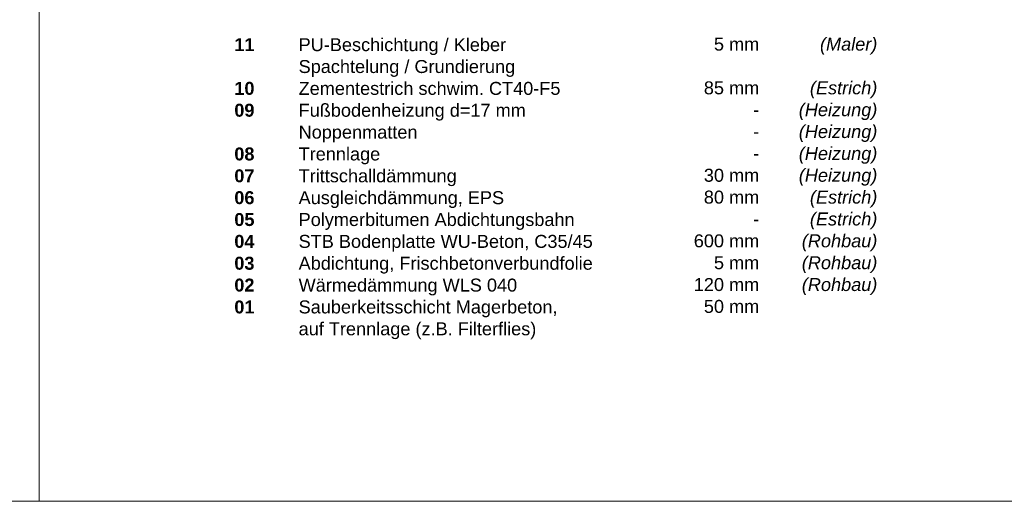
# Model space of a CAD drawing. Header units: metres. Extents: x 0.9 to 30.1, y -10.7 to 8.6.
# Tile 167 of 256: x 10 to 11.9, y -3 to -2.1. Entities that reach past the tile are written whole.
import ezdxf

# ---------------------------------------------------------------- set-up
doc = ezdxf.new("R2010")
doc.units = ezdxf.units.M
doc.layers.add('Keine', color=7, linetype='Continuous', lineweight=9)
doc.styles.add('Arial', font='arial.ttf')
doc.styles.add('Arial (bold)', font='arialbd.ttf')
doc.styles.add('Arial (italic)', font='ariali.ttf')

msp = doc.modelspace()

# ---------------------------------------------------------------- linework, layer by layer
at = {"layer": 'Keine', "color": 255, "flags": 128}
for points in [[(8, -0.6), (10, -0.6), (10, -3), (8, -3)], [(10, -0.6), (12, -0.6), (12, -3), (10, -3)]]:
    msp.add_lwpolyline(points, close=True, dxfattribs=at)

# ---------------------------------------------------------------- texts
at = {"layer": 'Keine', "color": 7, "insert": (10.3794, -2.09918), "char_height": 0.0252181, "attachment_point": 1, "line_spacing_factor": 1.011258, "style": 'Arial (bold)'}
msp.add_mtext('\\pxt4.957;11^I{\\fArial|b0|i0|c0|p0;PU-Beschichtung / Kleber\\P^ISpachtelung / Grundierung}{\\fArial|b0|i0|c0|p0;\\H1.2x;\\P}10 ^I{\\fArial|b0|i0|c0|p0;Zementestrich schwim. }{\\fArial|b0|i0|c0|p0;CT40-F5}{\\fArial|b0|i0|c0|p0;\\P}09{\\fArial|b0|i0|c0|p0; ^IFußbodenheizung d=17 mm \\P     ^INoppenmatten}{\\fArial|b0|i0|c0|p0;\\C1;\\P}08{\\fArial|b0|i0|c0|p0; ^ITrennlage\\P}07{\\fArial|b0|i0|c0|p0; ^ITrittschalldämmung\\P}06{\\fArial|b0|i0|c0|p0; ^IAusgleichdämmung, EPS\\P}05{\\fArial|b0|i0|c0|p0; ^IPolymer}{\\fArial|b0|i0|c0|p0;bitumen Abdichtungsbahn}{\\fArial|b0|i0|c0|p0;\\P}04^I{\\fArial|b0|i0|c0|p0;STB Bodenplatte WU-Beton, C35/45\\P}03{\\fArial|b0|i0|c0|p0; ^IAbdichtung, Frischbetonverbundfolie\\P}02{\\fArial|b0|i0|c0|p0; ^IWärmedämmung WLS 040\\P}01{\\fArial|b0|i0|c0|p0; ^ISauberkeitsschicht Magerbeton, \\P     ^Iauf Trennlage (z.B. Filterflies)}', dxfattribs=at)
at = {"layer": 'Keine', "color": 7, "transparency": 33554687, "char_height": 0.025218, "attachment_point": 3, "line_spacing_factor": 1.011258}
for s, insert, width, style in [('  5 mm\\P\\P  85 mm\\P-\\P-\\P-\\P  30 mm\\P80 mm\\P-\\P600 mm\\P5 mm\\P120 mm\\P  50 mm', (11.39978, -2.09812), 0.1510902, 'Arial'), ('(Maler)\\P\\P(Estrich)\\P(Heizung)\\P(Heizung)\\P(Heizung)\\P(Heizung)\\P(Estrich)\\P(Estrich)\\P(Rohbau)\\P(Rohbau)\\P(Rohbau)', (11.6294, -2.09812), 0.1963866, 'Arial (italic)')]:
    msp.add_mtext(s, dxfattribs=dict(at, insert=insert, width=width, style=style))

doc.saveas('drawing.dxf')
